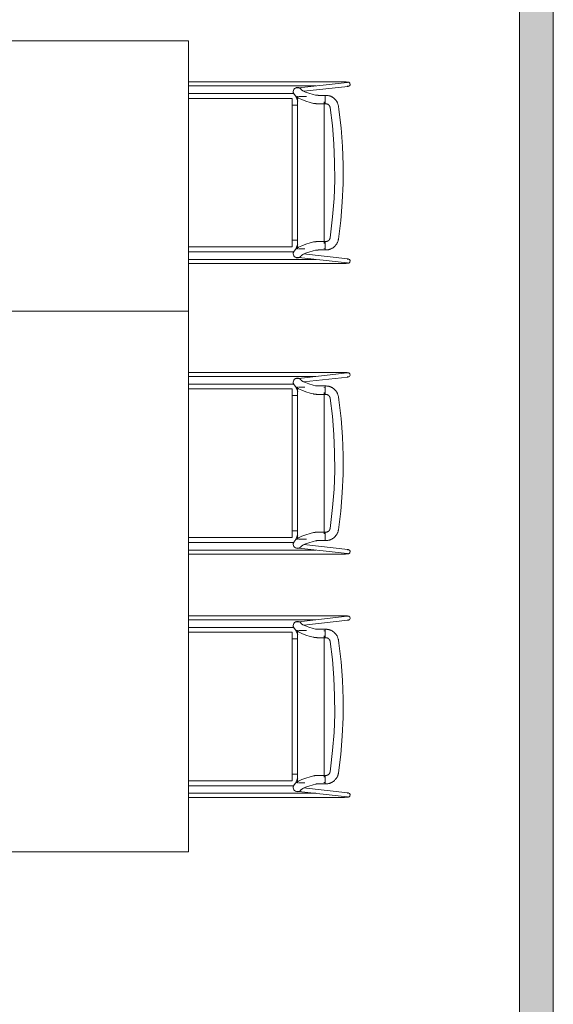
# Model space of a CAD drawing. Header units: millimetres. Extents: x -281 to 121694, y -16481 to 65128.
# Tile 229 of 256: x 82221 to 83800, y 10872 to 13786. Entities that reach past the tile are written whole.
import ezdxf

# ---------------------------------------------------------------- set-up
doc = ezdxf.new("R2010")
doc.units = ezdxf.units.MM
for name, color, linetype, lineweight in [('A--A2__Ruwbouw', 8, 'Continuous', 5), ('A--L21__Buitenwanden', 3, 'Continuous', 5), ('A--L82__LosseGebruikersInvent', 1, 'Continuous', 5)]:
    doc.layers.add(name, color=color, linetype=linetype, lineweight=lineweight)

# ---------------------------------------------------------------- blocks, each defined once
blk = doc.blocks.new('NLRS_82_FU_LB_tafel rechthoekig tense 4000-1600x1500-900_mdf italia_cpz - 82_11_XX_tafel rechthoekig_mdf italia_tense_bxd 1600x800-7475135-L_80_ 12')
at = {"layer": 'A--L82__LosseGebruikersInvent', "color": 232}
for p, q in [((-800, 400), (800, 400)), ((-800, -400), (-800, 400)), ((800, 400), (800, -400)), ((800, -400), (-800, -400))]:
    blk.add_line(p, q, dxfattribs=at)
blk = doc.blocks.new('NLRS_82_FU_LB_tafel rechthoekig tense 4000-1600x1500-900_mdf italia_cpz - 82_11_XX_tafel rechthoekig_mdf italia_tense_bxd 1600x800-7483544-L_80_ 12')
at = {"layer": 'A--L82__LosseGebruikersInvent', "color": 232}
for p, q in [((-800, 400), (800, 400)), ((-800, -400), (-800, 400)), ((800, 400), (800, -400)), ((800, -400), (-800, -400))]:
    blk.add_line(p, q, dxfattribs=at)
blk = doc.blocks.new('NLRS_82_FU_LB_stoel stapel-koppelbaar aline_wilkhahn_cpz - 82_11_XX_stoel stapel-koppelbaar_wilkhahn_aline_zonder armleuningen-V606-L_80_ 12')
at = {"layer": 'A--L82__LosseGebruikersInvent', "color": 232}
for p, q in [((-240.8, 162.1), (-255.3, 291.6)), ((255.3, 291.6), (240.6, 160.6)), ((-268.7, 268.5), (-268.7, -180)), ((-267.3, 290.2), (-250.2, 138.3)), ((250.2, 138.3), (267.3, 290.2)), ((268.7, -180), (268.7, 268.5)), ((-228.7, 227), (-228.7, 225.3)), ((-228.7, 225.3), (-228.7, 212.7)), ((-219.5, 225.3), (-228.7, 225.3)), ((-223.6, 221.5), (-225, 221.5)), ((-217.4, 225.3), (-218.6, 225.3)), ((-217.4, 225.3), (-216.2, 225.3)), ((-214.1, 225.3), (-215.3, 225.3)), ((-214.1, 225.3), (-213, 225.3)), ((-203.7, 225.3), (-212.1, 225.3)), ((209.2, 221.5), (-209.2, 221.5)), ((-203.7, 225.3), (-203.7, 227)), ((-203.7, 212.7), (-203.7, 225.3)), ((203.7, 227), (203.7, 225.3)), ((203.7, 225.3), (203.7, 212.7)), ((212.1, 225.3), (203.7, 225.3)), ((205.4, 225.3), (206.7, 225.3)), ((207.4, 225.3), (209.1, 225.3)), ((209.9, 225.3), (212.1, 225.3)), ((213, 225.3), (214.1, 225.3)), ((215.3, 225.3), (214.1, 225.3)), ((216.2, 225.3), (217.4, 225.3)), ((218.6, 225.3), (217.4, 225.3)), ((228.7, 225.3), (219.5, 225.3)), ((225.4, 221.5), (224.2, 221.5)), ((228.7, 225.3), (228.7, 227)), ((228.7, 212.7), (228.7, 225.3)), ((-256.7, -180), (-256.7, 196.9)), ((256.7, 196.9), (256.7, -180)), ((-234.1, -180), (-234.1, 132)), ((-225.6, 138.2), (-212, 143.5)), ((-225, 143.4), (225.4, 143.4)), ((-219.9, 127.4), (219.9, 127.4)), ((-219.9, -180), (-219.9, 127.4)), ((-200.1, 143.6), (-200.1, 127.4)), ((200.1, 127.4), (200.1, 143.6)), ((219.9, 127.4), (219.9, -180)), ((234.1, 131.9), (234.1, -180))]:
    blk.add_line(p, q, dxfattribs=at)
at = {"layer": 'A--L82__LosseGebruikersInvent', "color": 232, "flags": 128}
for points in [[(-255.3, 291.6), (-255.4, 292), (-255.4, 292.4), (-255.5, 292.8), (-255.6, 293.2), (-255.7, 293.6), (-255.8, 294.2), (-256.2, 295), (-257.1, 296.4), (-260.3, 298.4), (-265.1, 297.4), (-266.8, 295.6), (-267.4, 294.6), (-267.6, 293.9), (-267.7, 293.4), (-267.8, 293), (-267.9, 292.6), (-267.9, 292.2), (-268, 291.8), (-268, 291.3), (-268.1, 290.9), (-268.1, 290.4), (-268.2, 289.9), (-268.2, 289.4), (-268.2, 288.8), (-268.3, 288.3), (-268.3, 287.7), (-268.3, 287), (-268.4, 286.4), (-268.4, 285.7), (-268.4, 284.9), (-268.5, 284.2), (-268.5, 283.4), (-268.5, 282.7), (-268.5, 281.9), (-268.6, 281), (-268.6, 280.2), (-268.6, 279.3), (-268.6, 278.4), (-268.6, 277.5), (-268.7, 276.6), (-268.7, 275.7), (-268.7, 274.8), (-268.7, 273.8), (-268.7, 272.9), (-268.7, 271.9), (-268.7, 271), (-268.7, 270), (-268.7, 269), (-268.7, 268.5)], [(255.3, 291.6), (255.4, 292), (255.4, 292.4), (255.5, 292.8), (255.6, 293.2), (255.7, 293.6), (255.8, 294.2), (256.2, 295), (257.1, 296.4), (260.3, 298.4), (265.1, 297.4), (266.8, 295.6), (267.4, 294.6), (267.6, 293.9), (267.7, 293.4), (267.8, 293), (267.9, 292.6), (267.9, 292.2), (268, 291.8), (268, 291.3), (268.1, 290.9), (268.1, 290.4), (268.2, 289.9), (268.2, 289.4), (268.2, 288.8), (268.3, 288.3), (268.3, 287.7), (268.3, 287), (268.4, 286.4), (268.4, 285.7), (268.4, 284.9), (268.5, 284.2), (268.5, 283.4), (268.5, 282.7), (268.5, 281.9), (268.6, 281), (268.6, 280.2), (268.6, 279.3), (268.6, 278.4), (268.6, 277.5), (268.7, 276.6), (268.7, 275.7), (268.7, 274.8), (268.7, 273.8), (268.7, 272.9), (268.7, 271.9), (268.7, 271), (268.7, 270), (268.7, 269), (268.7, 268.5)], [(-267.3, 290.8), (-267.3, 290.7), (-267.3, 290.6), (-267.3, 290.4), (-267.3, 290.2)], [(-256, 290.7), (-256, 290.6), (-256.1, 290.4), (-256.1, 290.2), (-256.1, 289.8)], [(-196.5, 264.2), (-198, 263.9), (-199.5, 263.6), (-200.9, 263.3), (-202.4, 262.8), (-203.8, 262.4), (-205.2, 261.8), (-206.6, 261.2), (-207.9, 260.6), (-209.3, 259.9), (-210.6, 259.1), (-211.8, 258.3), (-213.1, 257.5), (-214.3, 256.6), (-215.4, 255.6), (-216.6, 254.7), (-217.6, 253.6), (-218.7, 252.5), (-219.7, 251.4), (-220.6, 250.3), (-221.5, 249.1), (-222.4, 247.8), (-223.2, 246.6), (-224, 245.3), (-224.7, 243.9), (-225.3, 242.6), (-225.9, 241.2), (-226.4, 239.8), (-226.9, 238.4), (-227.4, 236.9), (-227.7, 235.5), (-228, 234), (-228.3, 232.5), (-228.5, 231.1), (-228.6, 229.6), (-228.7, 228.1), (-228.7, 227)], [(196.5, 264.2), (141.9, 270.9), (87.1, 275.5), (32.1, 277.9), (-22.9, 278.1), (-77.9, 276.1), (-132.8, 271.9), (-187.4, 265.4), (-196.5, 264.2)], [(228.7, 227), (228.7, 228.5), (228.6, 230), (228.4, 231.5), (228.2, 233), (227.9, 234.5), (227.6, 236), (227.2, 237.4), (226.8, 238.8), (226.3, 240.3), (225.7, 241.6), (225.1, 243), (224.5, 244.4), (223.7, 245.7), (223, 247), (222.1, 248.2), (221.3, 249.4), (220.3, 250.6), (219.4, 251.8), (218.4, 252.9), (217.3, 253.9), (216.2, 255), (215.1, 255.9), (213.9, 256.9), (212.7, 257.8), (211.4, 258.6), (210.2, 259.4), (208.9, 260.1), (207.5, 260.8), (206.2, 261.4), (204.8, 262), (203.4, 262.5), (201.9, 263), (200.5, 263.4), (199, 263.7), (197.6, 264), (196.5, 264.2)], [(256, 290.7), (256, 290.6), (256.1, 290.4), (256.1, 290.2), (256.1, 289.8)], [(267.3, 290.8), (267.3, 290.7), (267.3, 290.6), (267.3, 290.4), (267.3, 290.2)], [(-203.7, 227), (-203.7, 227.5), (-203.7, 228), (-203.6, 228.5), (-203.5, 229), (-203.4, 229.5), (-203.3, 230), (-203.2, 230.5), (-203.1, 231), (-202.9, 231.4), (-202.7, 231.9), (-202.5, 232.4), (-202.3, 232.8), (-202, 233.3), (-201.8, 233.7), (-201.5, 234.1), (-201.2, 234.5), (-200.9, 234.9), (-200.6, 235.3), (-200.2, 235.7), (-199.9, 236), (-199.5, 236.4), (-199.1, 236.7), (-198.8, 237), (-198.4, 237.3), (-197.9, 237.6), (-197.5, 237.8), (-197.1, 238.1), (-196.6, 238.3), (-196.2, 238.5), (-195.7, 238.7), (-195.2, 238.9), (-194.8, 239), (-194.3, 239.2), (-193.8, 239.3), (-193.3, 239.4), (-193, 239.4)], [(-193, 239.4), (-139.3, 246.1), (-85.5, 250.6), (-31.5, 252.9), (22.5, 253.1), (76.5, 251.1), (130.4, 247), (184, 240.7), (193, 239.4)], [(193, 239.4), (193.5, 239.3), (193.9, 239.2), (194.4, 239.1), (194.9, 239), (195.4, 238.8), (195.9, 238.6), (196.3, 238.4), (196.8, 238.2), (197.2, 238), (197.6, 237.7), (198.1, 237.5), (198.5, 237.2), (198.9, 236.9), (199.3, 236.6), (199.6, 236.2), (200, 235.9), (200.4, 235.5), (200.7, 235.2), (201, 234.8), (201.3, 234.4), (201.6, 234), (201.9, 233.5), (202.1, 233.1), (202.3, 232.7), (202.6, 232.2), (202.8, 231.8), (202.9, 231.3), (203.1, 230.8), (203.2, 230.3), (203.4, 229.9), (203.5, 229.4), (203.6, 228.9), (203.6, 228.4), (203.7, 227.9), (203.7, 227.4), (203.7, 227)], [(-229.4, 196.3), (-229.4, 196.3), (-229.4, 196.5), (-229.3, 196.6), (-229.3, 196.9), (-229.3, 197.1), (-229.2, 197.5), (-229.2, 197.8), (-229.2, 198.2), (-229.1, 198.6), (-229.1, 199.1), (-229.1, 199.6), (-229, 200.1), (-229, 200.6), (-229, 201.2), (-228.9, 201.8), (-228.9, 202.4), (-228.9, 203), (-228.9, 203.7), (-228.8, 204.3), (-228.8, 205), (-228.8, 205.7), (-228.8, 206.4), (-228.7, 207.1), (-228.7, 207.9), (-228.7, 208.6), (-228.7, 209.4), (-228.7, 210.1), (-228.7, 210.9), (-228.7, 211.6), (-228.7, 212.4), (-228.7, 212.7)], [(-205.1, 190.4), (-204.9, 191), (-204.8, 191.6), (-204.7, 192.1), (-204.6, 192.7), (-204.6, 193.2), (-204.5, 193.7), (-204.4, 194.3), (-204.4, 194.8), (-204.3, 195.4), (-204.3, 196), (-204.2, 196.6), (-204.2, 197.2), (-204.1, 197.8), (-204.1, 198.4), (-204, 199.1), (-204, 199.8), (-204, 200.5), (-203.9, 201.2), (-203.9, 201.9), (-203.9, 202.7), (-203.8, 203.4), (-203.8, 204.2), (-203.8, 205), (-203.8, 205.7), (-203.8, 206.5), (-203.7, 207.3), (-203.7, 208.2), (-203.7, 209), (-203.7, 209.8), (-203.7, 210.6), (-203.7, 211.5), (-203.7, 212.3), (-203.7, 212.7)], [(205.1, 190.4), (204.9, 191), (204.8, 191.6), (204.7, 192.1), (204.6, 192.7), (204.6, 193.2), (204.5, 193.7), (204.4, 194.3), (204.4, 194.8), (204.3, 195.4), (204.3, 196), (204.2, 196.6), (204.2, 197.2), (204.1, 197.8), (204.1, 198.4), (204, 199.1), (204, 199.8), (204, 200.5), (203.9, 201.2), (203.9, 201.9), (203.9, 202.7), (203.8, 203.4), (203.8, 204.2), (203.8, 205), (203.8, 205.7), (203.8, 206.5), (203.7, 207.3), (203.7, 208.2), (203.7, 209), (203.7, 209.8), (203.7, 210.6), (203.7, 211.5), (203.7, 212.3), (203.7, 212.7)], [(229.4, 196.3), (229.4, 196.3), (229.4, 196.5), (229.3, 196.6), (229.3, 196.9), (229.3, 197.1), (229.2, 197.5), (229.2, 197.8), (229.2, 198.2), (229.1, 198.6), (229.1, 199.1), (229.1, 199.6), (229, 200.1), (229, 200.6), (229, 201.2), (228.9, 201.8), (228.9, 202.4), (228.9, 203), (228.9, 203.7), (228.8, 204.3), (228.8, 205), (228.8, 205.7), (228.8, 206.4), (228.7, 207.1), (228.7, 207.9), (228.7, 208.6), (228.7, 209.4), (228.7, 210.1), (228.7, 210.9), (228.7, 211.6), (228.7, 212.4), (228.7, 212.7)], [(-246.3, 153.4), (-245, 154.8), (-242.2, 159.2), (-238.7, 166.5), (-235.1, 176.5), (-231.3, 188.9), (-229.3, 196.5)], [(-233, 132.2), (-226, 138.5), (-220.7, 146.3), (-216.1, 155.8), (-211.8, 167.2), (-207.7, 180.6), (-205.1, 190.4)], [(233, 132.2), (226, 138.5), (220.7, 146.3), (216.1, 155.8), (211.8, 167.2), (207.7, 180.6), (205.1, 190.4)], [(246.3, 153.4), (245, 154.8), (242.2, 159.2), (238.7, 166.5), (235.1, 176.5), (231.3, 188.9), (229.3, 196.5)], [(212.2, 143.5), (215.1, 142.4), (225.7, 138.2)]]:
    blk.add_lwpolyline(points, dxfattribs=at)
at = {"layer": 'A--L82__LosseGebruikersInvent', "color": 232}
for centre, major_axis, start_param, end_param in [((-239.6, 142.8), (-6.6, 10.6), 0, 1.015802), ((239.6, 142.8), (6.6, 10.6), 5.267383, 6.21645), ((-239.6, 142.8), (-6.6, 10.6), 1.015802, 3.050891), ((239.6, 142.8), (6.6, 10.6), 3.232294, 5.267383)]:
    blk.add_ellipse(centre, major_axis=major_axis, ratio=0.996626, start_param=start_param, end_param=end_param, dxfattribs=at)
for points, knots in [([(-225, 147.2), (-225, 147.6), (-225, 149.5), (-225, 154.1), (-225, 160), (-225, 164.3), (-225, 168.1), (-225, 169.9)], [1.0561773, 1.0561773, 1.0561773, 1.0561773, 1.0909142, 1.1798177, 1.2682239, 1.3427567, 1.4010515, 1.4010515, 1.4010515, 1.4010515]), ([(225.4, 164.5), (225.4, 162.9), (225.4, 159.9), (225.4, 154.1), (225.4, 149.5), (225.4, 147.6), (225.4, 147.2)], [-1.3363875, -1.3363875, -1.3363875, -1.3363875, -1.2682239, -1.1798177, -1.0909142, -1.0561773, -1.0561773, -1.0561773, -1.0561773]), ([(-225, 143.4), (-225, 143.4), (-225, 143.6), (-225, 144.3), (-225, 144.9), (-225, 145.1)], [0.92684943, 0.92684943, 0.92684943, 0.92684943, 0.93021953, 0.96796842, 0.99151334, 0.99151334, 0.99151334, 0.99151334]), ([(225.4, 144.5), (225.4, 144.5), (225.4, 144.1), (225.4, 143.6), (225.4, 143.4), (225.4, 143.4)], [-0.9699587, -0.9699587, -0.9699587, -0.9699587, -0.96796842, -0.93021953, -0.92684943, -0.92684943, -0.92684943, -0.92684943])]:
    blk.add_open_spline(points, degree=3, knots=knots, dxfattribs=at)
blk = doc.blocks.new('NLRS_82_FU_LB_stoel stapel-koppelbaar aline_wilkhahn_cpz - 82_11_XX_stoel stapel-koppelbaar_wilkhahn_aline_zonder armleuningen-V607-L_80_ 12')
at = {"layer": 'A--L82__LosseGebruikersInvent', "color": 232}
for p, q in [((-268.7, 180), (-268.7, -268.5)), ((-256.7, -196.9), (-256.7, 180)), ((-234.1, -132), (-234.1, 180)), ((-219.9, -127.4), (-219.9, 180)), ((219.9, 180), (219.9, -127.4)), ((234.1, 180), (234.1, -131.9)), ((256.7, 180), (256.7, -196.9)), ((268.7, -268.5), (268.7, 180)), ((-250.2, -138.3), (-267.3, -290.2)), ((225.4, -143.4), (-225, -143.4)), ((219.9, -127.4), (-219.9, -127.4)), ((-200.1, -127.4), (-200.1, -143.6)), ((200.1, -143.6), (200.1, -127.4)), ((225.7, -138.2), (212.1, -143.5)), ((267.3, -290.2), (250.2, -138.3)), ((-255.3, -291.6), (-240.8, -162.1)), ((240.6, -160.6), (255.3, -291.6)), ((-228.7, -212.7), (-228.7, -225.3)), ((-228.7, -225.3), (-228.7, -227)), ((-228.7, -225.3), (-219.5, -225.3)), ((-222.4, -225.3), (-222.5, -225.3)), ((-218.6, -225.3), (-217.4, -225.3)), ((-216.2, -225.3), (-217.4, -225.3)), ((-215.3, -225.3), (-214.1, -225.3)), ((-213, -225.3), (-214.1, -225.3)), ((-209.9, -225.3), (-212.1, -225.3)), ((-212.1, -225.3), (-203.7, -225.3)), ((-209.2, -221.5), (209.2, -221.5)), ((-207.4, -225.3), (-209.1, -225.3)), ((-205.4, -225.3), (-206.7, -225.3)), ((-203.7, -225.3), (-203.7, -212.7)), ((-203.7, -227), (-203.7, -225.3)), ((203.7, -212.7), (203.7, -225.3)), ((203.7, -225.3), (203.7, -227)), ((203.7, -225.3), (212.1, -225.3)), ((214.1, -225.3), (213, -225.3)), ((214.1, -225.3), (215.3, -225.3)), ((217.4, -225.3), (216.2, -225.3)), ((217.4, -225.3), (218.6, -225.3)), ((219.5, -225.3), (228.7, -225.3)), ((224.2, -221.5), (225.4, -221.5)), ((228.7, -225.3), (228.7, -212.7)), ((228.7, -227), (228.7, -225.3))]:
    blk.add_line(p, q, dxfattribs=at)
at = {"layer": 'A--L82__LosseGebruikersInvent', "color": 232, "flags": 128}
for points in [[(-233, -132.2), (-226, -138.5), (-220.7, -146.3), (-216.1, -155.8), (-211.8, -167.2), (-207.7, -180.6), (-205.1, -190.4)], [(-212.1, -143.5), (-214.9, -142.4), (-225.6, -138.2)], [(233, -132.2), (226, -138.5), (220.7, -146.3), (216.1, -155.8), (211.8, -167.2), (207.7, -180.6), (205.1, -190.4)], [(-246.3, -153.4), (-245, -154.8), (-242.2, -159.2), (-238.7, -166.5), (-235.1, -176.5), (-231.3, -188.9), (-229.3, -196.5)], [(246.3, -153.4), (245, -154.8), (242.2, -159.2), (238.7, -166.5), (235.1, -176.5), (231.3, -188.9), (229.3, -196.5)], [(-229.4, -196.3), (-229.4, -196.3), (-229.4, -196.5), (-229.3, -196.6), (-229.3, -196.9), (-229.3, -197.1), (-229.2, -197.5), (-229.2, -197.8), (-229.2, -198.2), (-229.1, -198.6), (-229.1, -199.1), (-229.1, -199.6), (-229, -200.1), (-229, -200.6), (-229, -201.2), (-228.9, -201.8), (-228.9, -202.4), (-228.9, -203), (-228.9, -203.7), (-228.8, -204.3), (-228.8, -205), (-228.8, -205.7), (-228.8, -206.4), (-228.7, -207.1), (-228.7, -207.9), (-228.7, -208.6), (-228.7, -209.4), (-228.7, -210.1), (-228.7, -210.9), (-228.7, -211.6), (-228.7, -212.4), (-228.7, -212.7)], [(-205.1, -190.4), (-204.9, -191), (-204.8, -191.6), (-204.7, -192.1), (-204.6, -192.7), (-204.6, -193.2), (-204.5, -193.7), (-204.4, -194.3), (-204.4, -194.8), (-204.3, -195.4), (-204.3, -196), (-204.2, -196.6), (-204.2, -197.2), (-204.1, -197.8), (-204.1, -198.4), (-204, -199.1), (-204, -199.8), (-204, -200.5), (-203.9, -201.2), (-203.9, -201.9), (-203.9, -202.7), (-203.8, -203.4), (-203.8, -204.2), (-203.8, -205), (-203.8, -205.7), (-203.8, -206.5), (-203.7, -207.3), (-203.7, -208.2), (-203.7, -209), (-203.7, -209.8), (-203.7, -210.6), (-203.7, -211.5), (-203.7, -212.3), (-203.7, -212.7)], [(205.1, -190.4), (204.9, -191), (204.8, -191.6), (204.7, -192.1), (204.6, -192.7), (204.6, -193.2), (204.5, -193.7), (204.4, -194.3), (204.4, -194.8), (204.3, -195.4), (204.3, -196), (204.2, -196.6), (204.2, -197.2), (204.1, -197.8), (204.1, -198.4), (204, -199.1), (204, -199.8), (204, -200.5), (203.9, -201.2), (203.9, -201.9), (203.9, -202.7), (203.8, -203.4), (203.8, -204.2), (203.8, -205), (203.8, -205.7), (203.8, -206.5), (203.7, -207.3), (203.7, -208.2), (203.7, -209), (203.7, -209.8), (203.7, -210.6), (203.7, -211.5), (203.7, -212.3), (203.7, -212.7)], [(229.4, -196.3), (229.4, -196.3), (229.4, -196.5), (229.3, -196.6), (229.3, -196.9), (229.3, -197.1), (229.2, -197.5), (229.2, -197.8), (229.2, -198.2), (229.1, -198.6), (229.1, -199.1), (229.1, -199.6), (229, -200.1), (229, -200.6), (229, -201.2), (228.9, -201.8), (228.9, -202.4), (228.9, -203), (228.9, -203.7), (228.8, -204.3), (228.8, -205), (228.8, -205.7), (228.8, -206.4), (228.7, -207.1), (228.7, -207.9), (228.7, -208.6), (228.7, -209.4), (228.7, -210.1), (228.7, -210.9), (228.7, -211.6), (228.7, -212.4), (228.7, -212.7)], [(-228.7, -227), (-228.7, -228.5), (-228.6, -230), (-228.4, -231.5), (-228.2, -233), (-227.9, -234.5), (-227.6, -236), (-227.2, -237.4), (-226.8, -238.8), (-226.3, -240.3), (-225.7, -241.6), (-225.1, -243), (-224.5, -244.4), (-223.7, -245.7), (-223, -247), (-222.1, -248.2), (-221.3, -249.4), (-220.3, -250.6), (-219.4, -251.8), (-218.4, -252.9), (-217.3, -253.9), (-216.2, -255), (-215.1, -255.9), (-213.9, -256.9), (-212.7, -257.8), (-211.4, -258.6), (-210.2, -259.4), (-208.9, -260.1), (-207.5, -260.8), (-206.2, -261.4), (-204.8, -262), (-203.4, -262.5), (-201.9, -263), (-200.5, -263.4), (-199, -263.7), (-197.6, -264), (-196.5, -264.2)], [(-193, -239.4), (-193.5, -239.3), (-193.9, -239.2), (-194.4, -239.1), (-194.9, -239), (-195.4, -238.8), (-195.9, -238.6), (-196.3, -238.4), (-196.8, -238.2), (-197.2, -238), (-197.6, -237.7), (-198.1, -237.5), (-198.5, -237.2), (-198.9, -236.9), (-199.3, -236.6), (-199.6, -236.2), (-200, -235.9), (-200.4, -235.5), (-200.7, -235.2), (-201, -234.8), (-201.3, -234.4), (-201.6, -234), (-201.9, -233.5), (-202.1, -233.1), (-202.3, -232.7), (-202.6, -232.2), (-202.8, -231.8), (-202.9, -231.3), (-203.1, -230.8), (-203.2, -230.3), (-203.4, -229.9), (-203.5, -229.4), (-203.6, -228.9), (-203.6, -228.4), (-203.7, -227.9), (-203.7, -227.4), (-203.7, -227)], [(203.7, -227), (203.7, -227.5), (203.7, -228), (203.6, -228.5), (203.5, -229), (203.4, -229.5), (203.3, -230), (203.2, -230.5), (203.1, -231), (202.9, -231.4), (202.7, -231.9), (202.5, -232.4), (202.3, -232.8), (202, -233.3), (201.8, -233.7), (201.5, -234.1), (201.2, -234.5), (200.9, -234.9), (200.6, -235.3), (200.2, -235.7), (199.9, -236), (199.5, -236.4), (199.1, -236.7), (198.8, -237), (198.4, -237.3), (197.9, -237.6), (197.5, -237.8), (197.1, -238.1), (196.6, -238.3), (196.2, -238.5), (195.7, -238.7), (195.2, -238.9), (194.8, -239), (194.3, -239.2), (193.8, -239.3), (193.3, -239.4), (193, -239.4)], [(196.5, -264.2), (198, -263.9), (199.5, -263.6), (200.9, -263.3), (202.4, -262.8), (203.8, -262.4), (205.2, -261.8), (206.6, -261.2), (207.9, -260.6), (209.3, -259.9), (210.6, -259.1), (211.8, -258.3), (213.1, -257.5), (214.3, -256.6), (215.4, -255.6), (216.6, -254.7), (217.6, -253.6), (218.7, -252.5), (219.7, -251.4), (220.6, -250.3), (221.5, -249.1), (222.4, -247.8), (223.2, -246.6), (224, -245.3), (224.7, -243.9), (225.3, -242.6), (225.9, -241.2), (226.4, -239.8), (226.9, -238.4), (227.4, -236.9), (227.7, -235.5), (228, -234), (228.3, -232.5), (228.5, -231.1), (228.6, -229.6), (228.7, -228.1), (228.7, -227)], [(193, -239.4), (139.3, -246.1), (85.5, -250.6), (31.5, -252.9), (-22.5, -253.1), (-76.5, -251.1), (-130.4, -247), (-184, -240.7), (-193, -239.4)], [(-255.3, -291.6), (-255.4, -292), (-255.4, -292.4), (-255.5, -292.8), (-255.6, -293.2), (-255.7, -293.6), (-255.8, -294.2), (-256.2, -295), (-257.1, -296.4), (-260.3, -298.4), (-265.1, -297.4), (-266.8, -295.6), (-267.4, -294.6), (-267.6, -293.9), (-267.7, -293.4), (-267.8, -293), (-267.9, -292.6), (-267.9, -292.2), (-268, -291.8), (-268, -291.3), (-268.1, -290.9), (-268.1, -290.4), (-268.2, -289.9), (-268.2, -289.4), (-268.2, -288.8), (-268.3, -288.3), (-268.3, -287.7), (-268.3, -287), (-268.4, -286.4), (-268.4, -285.7), (-268.4, -284.9), (-268.5, -284.2), (-268.5, -283.4), (-268.5, -282.7), (-268.5, -281.9), (-268.6, -281), (-268.6, -280.2), (-268.6, -279.3), (-268.6, -278.4), (-268.6, -277.5), (-268.7, -276.6), (-268.7, -275.7), (-268.7, -274.8), (-268.7, -273.8), (-268.7, -272.9), (-268.7, -271.9), (-268.7, -271), (-268.7, -270), (-268.7, -269), (-268.7, -268.5)], [(-267.3, -290.8), (-267.3, -290.7), (-267.3, -290.6), (-267.3, -290.4), (-267.3, -290.2)], [(-256, -290.7), (-256, -290.6), (-256.1, -290.4), (-256.1, -290.2), (-256.1, -289.8)], [(-196.5, -264.2), (-141.9, -270.9), (-87.1, -275.5), (-32.1, -277.9), (22.9, -278.1), (77.9, -276.1), (132.8, -271.9), (187.4, -265.4), (196.5, -264.2)], [(255.3, -291.6), (255.4, -292), (255.4, -292.4), (255.5, -292.8), (255.6, -293.2), (255.7, -293.6), (255.8, -294.2), (256.2, -295), (257.1, -296.4), (260.3, -298.4), (265.1, -297.4), (266.8, -295.6), (267.4, -294.6), (267.6, -293.9), (267.7, -293.4), (267.8, -293), (267.9, -292.6), (267.9, -292.2), (268, -291.8), (268, -291.3), (268.1, -290.9), (268.1, -290.4), (268.2, -289.9), (268.2, -289.4), (268.2, -288.8), (268.3, -288.3), (268.3, -287.7), (268.3, -287), (268.4, -286.4), (268.4, -285.7), (268.4, -284.9), (268.5, -284.2), (268.5, -283.4), (268.5, -282.7), (268.5, -281.9), (268.6, -281), (268.6, -280.2), (268.6, -279.3), (268.6, -278.4), (268.6, -277.5), (268.7, -276.6), (268.7, -275.7), (268.7, -274.8), (268.7, -273.8), (268.7, -272.9), (268.7, -271.9), (268.7, -271), (268.7, -270), (268.7, -269), (268.7, -268.5)], [(256, -290.7), (256, -290.6), (256.1, -290.4), (256.1, -290.2), (256.1, -289.8)], [(267.3, -290.8), (267.3, -290.7), (267.3, -290.6), (267.3, -290.4), (267.3, -290.2)]]:
    blk.add_lwpolyline(points, dxfattribs=at)
at = {"layer": 'A--L82__LosseGebruikersInvent', "color": 232}
for centre, major_axis, start_param, end_param in [((-239.6, -142.8), (6.6, 10.6), 0.090702, 2.12579), ((-239.6, -142.8), (6.6, 10.6), 2.12579, 3.141593), ((239.6, -142.8), (-6.6, 10.6), 4.157395, 6.192484), ((239.6, -142.8), (-6.6, 10.6), 3.208328, 4.157395)]:
    blk.add_ellipse(centre, major_axis=major_axis, ratio=0.996626, start_param=start_param, end_param=end_param, dxfattribs=at)
for points, knots in [([(-225, -145.1), (-225, -144.9), (-225, -144.3), (-225, -143.6), (-225, -143.4), (-225, -143.4)], [-0.99151334, -0.99151334, -0.99151334, -0.99151334, -0.96796842, -0.93021953, -0.92684943, -0.92684943, -0.92684943, -0.92684943]), ([(225.4, -143.4), (225.4, -143.4), (225.4, -143.6), (225.4, -144.1), (225.4, -144.5), (225.4, -144.5)], [0.92684943, 0.92684943, 0.92684943, 0.92684943, 0.93021953, 0.96796842, 0.9699587, 0.9699587, 0.9699587, 0.9699587]), ([(-225, -169.9), (-225, -168.1), (-225, -164.3), (-225, -160), (-225, -154.1), (-225, -149.5), (-225, -147.6), (-225, -147.2)], [-1.4010515, -1.4010515, -1.4010515, -1.4010515, -1.3427567, -1.2682239, -1.1798177, -1.0909142, -1.0561773, -1.0561773, -1.0561773, -1.0561773]), ([(225.4, -147.2), (225.4, -147.6), (225.4, -149.5), (225.4, -154.1), (225.4, -159.9), (225.4, -162.9), (225.4, -164.5)], [1.0561773, 1.0561773, 1.0561773, 1.0561773, 1.0909142, 1.1798177, 1.2682239, 1.3363875, 1.3363875, 1.3363875, 1.3363875])]:
    blk.add_open_spline(points, degree=3, knots=knots, dxfattribs=at)
blk = doc.blocks.new('NLRS_82_FU_LB_stoel stapel-koppelbaar aline_wilkhahn_cpz - 82_11_XX_stoel stapel-koppelbaar_wilkhahn_aline_zonder armleuningen-V608-L_80_ 12')
at = {"layer": 'A--L82__LosseGebruikersInvent', "color": 232}
for p, q in [((-240.8, 162.1), (-255.3, 291.6)), ((255.3, 291.6), (240.6, 160.6)), ((-268.7, 268.5), (-268.7, -180)), ((-267.3, 290.2), (-250.2, 138.3)), ((250.2, 138.3), (267.3, 290.2)), ((268.7, -180), (268.7, 268.5)), ((-228.7, 227), (-228.7, 225.3)), ((-228.7, 225.3), (-228.7, 212.7)), ((-219.5, 225.3), (-228.7, 225.3)), ((-217.4, 225.3), (-218.6, 225.3)), ((-217.4, 225.3), (-216.2, 225.3)), ((-214.1, 225.3), (-215.3, 225.3)), ((-214.1, 225.3), (-213, 225.3)), ((-203.7, 225.3), (-212.1, 225.3)), ((209.2, 221.5), (-209.2, 221.5)), ((-203.7, 225.3), (-203.7, 227)), ((-203.7, 212.7), (-203.7, 225.3)), ((203.7, 227), (203.7, 225.3)), ((203.7, 225.3), (203.7, 212.7)), ((212.1, 225.3), (203.7, 225.3)), ((205.4, 225.3), (206.7, 225.3)), ((207.4, 225.3), (209.1, 225.3)), ((209.9, 225.3), (212.1, 225.3)), ((213, 225.3), (214.1, 225.3)), ((215.3, 225.3), (214.1, 225.3)), ((216.2, 225.3), (217.4, 225.3)), ((218.6, 225.3), (217.4, 225.3)), ((228.7, 225.3), (219.5, 225.3)), ((225.4, 221.5), (224.2, 221.5)), ((228.7, 225.3), (228.7, 227)), ((228.7, 212.7), (228.7, 225.3)), ((-256.7, -180), (-256.7, 196.9)), ((256.7, 196.9), (256.7, -180)), ((-234.1, -180), (-234.1, 132)), ((-225.6, 138.2), (-212, 143.5)), ((-225, 143.4), (225.4, 143.4)), ((-219.9, 127.4), (219.9, 127.4)), ((-219.9, -180), (-219.9, 127.4)), ((-200.1, 143.6), (-200.1, 127.4)), ((200.1, 127.4), (200.1, 143.6)), ((219.9, 127.4), (219.9, -180)), ((234.1, 131.9), (234.1, -180))]:
    blk.add_line(p, q, dxfattribs=at)
at = {"layer": 'A--L82__LosseGebruikersInvent', "color": 232, "flags": 128}
for points in [[(-255.3, 291.6), (-255.4, 292), (-255.4, 292.4), (-255.5, 292.8), (-255.6, 293.2), (-255.7, 293.6), (-255.8, 294.2), (-256.2, 295), (-257.1, 296.4), (-260.3, 298.4), (-265.1, 297.4), (-266.8, 295.6), (-267.4, 294.6), (-267.6, 293.9), (-267.7, 293.4), (-267.8, 293), (-267.9, 292.6), (-267.9, 292.2), (-268, 291.8), (-268, 291.3), (-268.1, 290.9), (-268.1, 290.4), (-268.2, 289.9), (-268.2, 289.4), (-268.2, 288.8), (-268.3, 288.3), (-268.3, 287.7), (-268.3, 287), (-268.4, 286.4), (-268.4, 285.7), (-268.4, 284.9), (-268.5, 284.2), (-268.5, 283.4), (-268.5, 282.7), (-268.5, 281.9), (-268.6, 281), (-268.6, 280.2), (-268.6, 279.3), (-268.6, 278.4), (-268.6, 277.5), (-268.7, 276.6), (-268.7, 275.7), (-268.7, 274.8), (-268.7, 273.8), (-268.7, 272.9), (-268.7, 271.9), (-268.7, 271), (-268.7, 270), (-268.7, 269), (-268.7, 268.5)], [(255.3, 291.6), (255.4, 292), (255.4, 292.4), (255.5, 292.8), (255.6, 293.2), (255.7, 293.6), (255.8, 294.2), (256.2, 295), (257.1, 296.4), (260.3, 298.4), (265.1, 297.4), (266.8, 295.6), (267.4, 294.6), (267.6, 293.9), (267.7, 293.4), (267.8, 293), (267.9, 292.6), (267.9, 292.2), (268, 291.8), (268, 291.3), (268.1, 290.9), (268.1, 290.4), (268.2, 289.9), (268.2, 289.4), (268.2, 288.8), (268.3, 288.3), (268.3, 287.7), (268.3, 287), (268.4, 286.4), (268.4, 285.7), (268.4, 284.9), (268.5, 284.2), (268.5, 283.4), (268.5, 282.7), (268.5, 281.9), (268.6, 281), (268.6, 280.2), (268.6, 279.3), (268.6, 278.4), (268.6, 277.5), (268.7, 276.6), (268.7, 275.7), (268.7, 274.8), (268.7, 273.8), (268.7, 272.9), (268.7, 271.9), (268.7, 271), (268.7, 270), (268.7, 269), (268.7, 268.5)], [(-267.3, 290.8), (-267.3, 290.7), (-267.3, 290.6), (-267.3, 290.4), (-267.3, 290.2)], [(-256, 290.7), (-256, 290.6), (-256.1, 290.4), (-256.1, 290.2), (-256.1, 289.8)], [(-196.5, 264.2), (-198, 263.9), (-199.5, 263.6), (-200.9, 263.3), (-202.4, 262.8), (-203.8, 262.4), (-205.2, 261.8), (-206.6, 261.2), (-207.9, 260.6), (-209.3, 259.9), (-210.6, 259.1), (-211.8, 258.3), (-213.1, 257.5), (-214.3, 256.6), (-215.4, 255.6), (-216.6, 254.7), (-217.6, 253.6), (-218.7, 252.5), (-219.7, 251.4), (-220.6, 250.3), (-221.5, 249.1), (-222.4, 247.8), (-223.2, 246.6), (-224, 245.3), (-224.7, 243.9), (-225.3, 242.6), (-225.9, 241.2), (-226.4, 239.8), (-226.9, 238.4), (-227.4, 236.9), (-227.7, 235.5), (-228, 234), (-228.3, 232.5), (-228.5, 231.1), (-228.6, 229.6), (-228.7, 228.1), (-228.7, 227)], [(196.5, 264.2), (141.9, 270.9), (87.1, 275.5), (32.1, 277.9), (-22.9, 278.1), (-77.9, 276.1), (-132.8, 271.9), (-187.4, 265.4), (-196.5, 264.2)], [(228.7, 227), (228.7, 228.5), (228.6, 230), (228.4, 231.5), (228.2, 233), (227.9, 234.5), (227.6, 236), (227.2, 237.4), (226.8, 238.8), (226.3, 240.3), (225.7, 241.6), (225.1, 243), (224.5, 244.4), (223.7, 245.7), (223, 247), (222.1, 248.2), (221.3, 249.4), (220.3, 250.6), (219.4, 251.8), (218.4, 252.9), (217.3, 253.9), (216.2, 255), (215.1, 255.9), (213.9, 256.9), (212.7, 257.8), (211.4, 258.6), (210.2, 259.4), (208.9, 260.1), (207.5, 260.8), (206.2, 261.4), (204.8, 262), (203.4, 262.5), (201.9, 263), (200.5, 263.4), (199, 263.7), (197.6, 264), (196.5, 264.2)], [(256, 290.7), (256, 290.6), (256.1, 290.4), (256.1, 290.2), (256.1, 289.8)], [(267.3, 290.8), (267.3, 290.7), (267.3, 290.6), (267.3, 290.4), (267.3, 290.2)], [(-203.7, 227), (-203.7, 227.5), (-203.7, 228), (-203.6, 228.5), (-203.5, 229), (-203.4, 229.5), (-203.3, 230), (-203.2, 230.5), (-203.1, 231), (-202.9, 231.4), (-202.7, 231.9), (-202.5, 232.4), (-202.3, 232.8), (-202, 233.3), (-201.8, 233.7), (-201.5, 234.1), (-201.2, 234.5), (-200.9, 234.9), (-200.6, 235.3), (-200.2, 235.7), (-199.9, 236), (-199.5, 236.4), (-199.1, 236.7), (-198.8, 237), (-198.4, 237.3), (-197.9, 237.6), (-197.5, 237.8), (-197.1, 238.1), (-196.6, 238.3), (-196.2, 238.5), (-195.7, 238.7), (-195.2, 238.9), (-194.8, 239), (-194.3, 239.2), (-193.8, 239.3), (-193.3, 239.4), (-193, 239.4)], [(-193, 239.4), (-139.3, 246.1), (-85.5, 250.6), (-31.5, 252.9), (22.5, 253.1), (76.5, 251.1), (130.4, 247), (184, 240.7), (193, 239.4)], [(193, 239.4), (193.5, 239.3), (193.9, 239.2), (194.4, 239.1), (194.9, 239), (195.4, 238.8), (195.9, 238.6), (196.3, 238.4), (196.8, 238.2), (197.2, 238), (197.6, 237.7), (198.1, 237.5), (198.5, 237.2), (198.9, 236.9), (199.3, 236.6), (199.6, 236.2), (200, 235.9), (200.4, 235.5), (200.7, 235.2), (201, 234.8), (201.3, 234.4), (201.6, 234), (201.9, 233.5), (202.1, 233.1), (202.3, 232.7), (202.6, 232.2), (202.8, 231.8), (202.9, 231.3), (203.1, 230.8), (203.2, 230.3), (203.4, 229.9), (203.5, 229.4), (203.6, 228.9), (203.6, 228.4), (203.7, 227.9), (203.7, 227.4), (203.7, 227)], [(-229.4, 196.3), (-229.4, 196.3), (-229.4, 196.5), (-229.3, 196.6), (-229.3, 196.9), (-229.3, 197.1), (-229.2, 197.5), (-229.2, 197.8), (-229.2, 198.2), (-229.1, 198.6), (-229.1, 199.1), (-229.1, 199.6), (-229, 200.1), (-229, 200.6), (-229, 201.2), (-228.9, 201.8), (-228.9, 202.4), (-228.9, 203), (-228.9, 203.7), (-228.8, 204.3), (-228.8, 205), (-228.8, 205.7), (-228.8, 206.4), (-228.7, 207.1), (-228.7, 207.9), (-228.7, 208.6), (-228.7, 209.4), (-228.7, 210.1), (-228.7, 210.9), (-228.7, 211.6), (-228.7, 212.4), (-228.7, 212.7)], [(-205.1, 190.4), (-204.9, 191), (-204.8, 191.6), (-204.7, 192.1), (-204.6, 192.7), (-204.6, 193.2), (-204.5, 193.7), (-204.4, 194.3), (-204.4, 194.8), (-204.3, 195.4), (-204.3, 196), (-204.2, 196.6), (-204.2, 197.2), (-204.1, 197.8), (-204.1, 198.4), (-204, 199.1), (-204, 199.8), (-204, 200.5), (-203.9, 201.2), (-203.9, 201.9), (-203.9, 202.7), (-203.8, 203.4), (-203.8, 204.2), (-203.8, 205), (-203.8, 205.7), (-203.8, 206.5), (-203.7, 207.3), (-203.7, 208.2), (-203.7, 209), (-203.7, 209.8), (-203.7, 210.6), (-203.7, 211.5), (-203.7, 212.3), (-203.7, 212.7)], [(205.1, 190.4), (204.9, 191), (204.8, 191.6), (204.7, 192.1), (204.6, 192.7), (204.6, 193.2), (204.5, 193.7), (204.4, 194.3), (204.4, 194.8), (204.3, 195.4), (204.3, 196), (204.2, 196.6), (204.2, 197.2), (204.1, 197.8), (204.1, 198.4), (204, 199.1), (204, 199.8), (204, 200.5), (203.9, 201.2), (203.9, 201.9), (203.9, 202.7), (203.8, 203.4), (203.8, 204.2), (203.8, 205), (203.8, 205.7), (203.8, 206.5), (203.7, 207.3), (203.7, 208.2), (203.7, 209), (203.7, 209.8), (203.7, 210.6), (203.7, 211.5), (203.7, 212.3), (203.7, 212.7)], [(229.4, 196.3), (229.4, 196.3), (229.4, 196.5), (229.3, 196.6), (229.3, 196.9), (229.3, 197.1), (229.2, 197.5), (229.2, 197.8), (229.2, 198.2), (229.1, 198.6), (229.1, 199.1), (229.1, 199.6), (229, 200.1), (229, 200.6), (229, 201.2), (228.9, 201.8), (228.9, 202.4), (228.9, 203), (228.9, 203.7), (228.8, 204.3), (228.8, 205), (228.8, 205.7), (228.8, 206.4), (228.7, 207.1), (228.7, 207.9), (228.7, 208.6), (228.7, 209.4), (228.7, 210.1), (228.7, 210.9), (228.7, 211.6), (228.7, 212.4), (228.7, 212.7)], [(-246.3, 153.4), (-245, 154.8), (-242.2, 159.2), (-238.7, 166.5), (-235.1, 176.5), (-231.3, 188.9), (-229.3, 196.5)], [(-233, 132.2), (-226, 138.5), (-220.7, 146.3), (-216.1, 155.8), (-211.8, 167.2), (-207.7, 180.6), (-205.1, 190.4)], [(233, 132.2), (226, 138.5), (220.7, 146.3), (216.1, 155.8), (211.8, 167.2), (207.7, 180.6), (205.1, 190.4)], [(246.3, 153.4), (245, 154.8), (242.2, 159.2), (238.7, 166.5), (235.1, 176.5), (231.3, 188.9), (229.3, 196.5)], [(212.2, 143.5), (215.1, 142.4), (225.7, 138.2)]]:
    blk.add_lwpolyline(points, dxfattribs=at)
at = {"layer": 'A--L82__LosseGebruikersInvent', "color": 232}
for centre, major_axis, start_param, end_param in [((-239.6, 142.8), (-6.6, 10.6), 0, 1.015802), ((239.6, 142.8), (6.6, 10.6), 5.267383, 6.21645), ((-239.6, 142.8), (-6.6, 10.6), 1.015802, 3.050891), ((239.6, 142.8), (6.6, 10.6), 3.232294, 5.267383)]:
    blk.add_ellipse(centre, major_axis=major_axis, ratio=0.996626, start_param=start_param, end_param=end_param, dxfattribs=at)
for points, knots in [([(-225, 147.2), (-225, 147.6), (-225, 149.5), (-225, 154.1), (-225, 160), (-225, 164.3), (-225, 168.1), (-225, 169.9)], [1.0561773, 1.0561773, 1.0561773, 1.0561773, 1.0909142, 1.1798177, 1.2682239, 1.3427567, 1.4010515, 1.4010515, 1.4010515, 1.4010515]), ([(225.4, 164.5), (225.4, 162.9), (225.4, 159.9), (225.4, 154.1), (225.4, 149.5), (225.4, 147.6), (225.4, 147.2)], [-1.3363875, -1.3363875, -1.3363875, -1.3363875, -1.2682239, -1.1798177, -1.0909142, -1.0561773, -1.0561773, -1.0561773, -1.0561773]), ([(-225, 143.4), (-225, 143.4), (-225, 143.6), (-225, 144.3), (-225, 144.9), (-225, 145.1)], [0.92684943, 0.92684943, 0.92684943, 0.92684943, 0.93021953, 0.96796842, 0.99151334, 0.99151334, 0.99151334, 0.99151334]), ([(225.4, 144.5), (225.4, 144.5), (225.4, 144.1), (225.4, 143.6), (225.4, 143.4), (225.4, 143.4)], [-0.9699587, -0.9699587, -0.9699587, -0.9699587, -0.96796842, -0.93021953, -0.92684943, -0.92684943, -0.92684943, -0.92684943])]:
    blk.add_open_spline(points, degree=3, knots=knots, dxfattribs=at)

msp = doc.modelspace()

# ---------------------------------------------------------------- hatches: boundary and pattern name
at = {"layer": 'A--A2__Ruwbouw'}
msp.add_hatch(color=256, dxfattribs=at).paths.add_polyline_path([(83700, 9080), (83800, 9080), (83800, 16050), (83700, 16050), (83700, 9281.2)])

# ---------------------------------------------------------------- linework, layer by layer
at = {"layer": 'A--L21__Buitenwanden'}
for p, q in [((83800, 9080), (83800, 16050)), ((83700, 15950), (83700, 9080))]:
    msp.add_line(p, q, dxfattribs=at)

# ---------------------------------------------------------------- block references
at = {"layer": 'A--L82__LosseGebruikersInvent', "color": 232}
for name, p, rotation in [('NLRS_82_FU_LB_tafel rechthoekig tense 4000-1600x1500-900_mdf italia_cpz - 82_11_XX_tafel rechthoekig_mdf italia_tense_bxd 1600x800-7475135-L_80_ 12', (81920, 13323.5), 180), ('NLRS_82_FU_LB_stoel stapel-koppelbaar aline_wilkhahn_cpz - 82_11_XX_stoel stapel-koppelbaar_wilkhahn_aline_zonder armleuningen-V608-L_80_ 12', (82900, 13333.5), 269.9999999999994), ('NLRS_82_FU_LB_tafel rechthoekig tense 4000-1600x1500-900_mdf italia_cpz - 82_11_XX_tafel rechthoekig_mdf italia_tense_bxd 1600x800-7483544-L_80_ 12', (82320, 12123.5), 269.9999999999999), ('NLRS_82_FU_LB_stoel stapel-koppelbaar aline_wilkhahn_cpz - 82_11_XX_stoel stapel-koppelbaar_wilkhahn_aline_zonder armleuningen-V607-L_80_ 12', (82900, 12473.5), 90.00000000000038), ('NLRS_82_FU_LB_stoel stapel-koppelbaar aline_wilkhahn_cpz - 82_11_XX_stoel stapel-koppelbaar_wilkhahn_aline_zonder armleuningen-V606-L_80_ 12', (82900, 11753.5), 269.9999999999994)]:
    msp.add_blockref(name, p, dxfattribs=dict(at, rotation=rotation))

doc.saveas('drawing.dxf')
